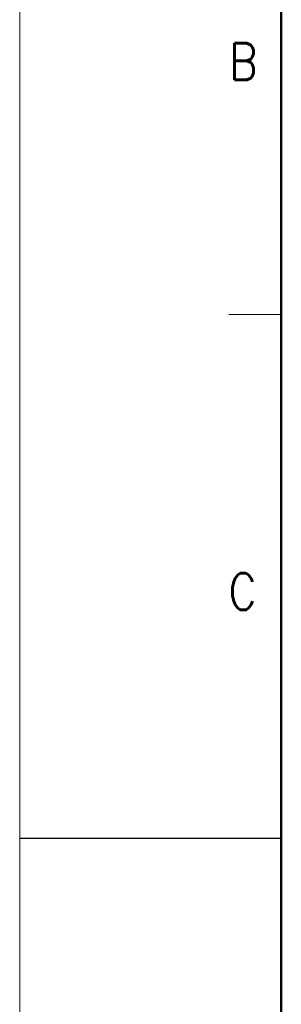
# Model space of a CAD drawing. Header units: millimetres. Extents: x 0 to 1300, y 0 to 891.
# Tile 41 of 146: x 0 to 75, y 398 to 680. Entities that reach past the tile are written whole.
import ezdxf

# ---------------------------------------------------------------- set-up
doc = ezdxf.new("R2010")
doc.units = ezdxf.units.MM
doc.header["$LTSCALE"] = 0.545669
doc.layers.add('NoLayerName_001', color=7, linetype='Continuous')
doc.styles.get("Standard").update_dxf_attribs({"font": 'txt', "bigfont": 'extfont2'})

msp = doc.modelspace()

# ---------------------------------------------------------------- linework, layer by layer
at = {"layer": 'NoLayerName_001', "color": 7, "linetype": 'Continuous', "lineweight": 13}
msp.add_line((0, 0), (0, 891), dxfattribs=at)
at = {"layer": 'NoLayerName_001', "color": 7, "linetype": 'Continuous', "lineweight": 50}
msp.add_line((75, 30), (75, 861), dxfattribs=at)
at = {"layer": 'NoLayerName_001', "color": 2, "linetype": 'Continuous', "lineweight": 13}
msp.add_line((75, 595.5), (60, 595.5), dxfattribs=at)
at = {"layer": 'NoLayerName_001', "color": 7, "linetype": 'Continuous', "lineweight": 25}
msp.add_line((0, 445.5), (75, 445.5), dxfattribs=at)

# ---------------------------------------------------------------- texts
at = {"layer": 'NoLayerName_001', "color": 2, "lineweight": 13, "char_height": 10.5, "attachment_point": 7}
for s, insert in [('\\A1;\\W0.8600;B', (60.04971, 662.668476)), ('\\A1;\\W0.8600;C', (59.810778, 510.87675))]:
    msp.add_mtext(s, dxfattribs=dict(at, insert=insert))

doc.saveas('drawing.dxf')
